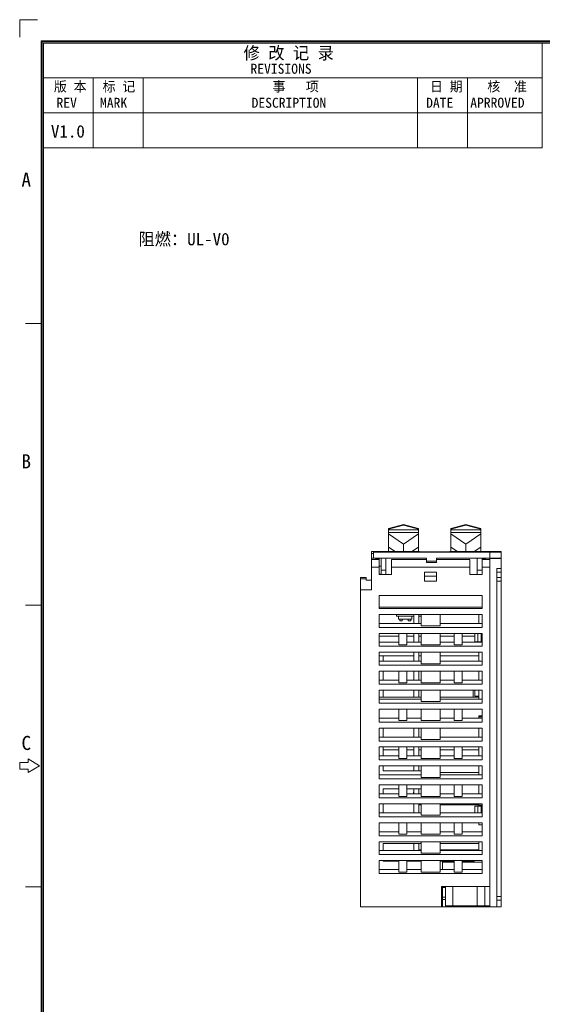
# Model space of a CAD drawing. Header units: inches. Extents: x 830 to 2908, y -1046 to 167.
# Tile 2 of 62: x 2481 to 2586, y -944 to -746. Entities that reach past the tile are written whole.
import ezdxf
from ezdxf.enums import TextEntityAlignment as Align

# ---------------------------------------------------------------- set-up
doc = ezdxf.new("R2010")
doc.units = ezdxf.units.IN
doc.header["$LTSCALE"] = 23.1
doc.header["$MEASUREMENT"] = 0
doc.layers.get('0').update_dxf_attribs({"lineweight": 18})
for name, color, linetype, lineweight in [('1_4_1_3', 7, 'Continuous', 18), ('1_6', 7, 'Continuous', 18), ('细实线层', 7, 'Continuous', 18)]:
    doc.layers.add(name, color=color, linetype=linetype, lineweight=lineweight)
doc.styles.add('鸿蒙CAD', font='txt')

# ---------------------------------------------------------------- blocks, each defined once
blk = doc.blocks.new('A3板框塑料')
at = {"layer": '细实线层'}
for p, q in [((1620.67, 621.94), (1620.67, 618.41)), ((1620.67, 621.94), (1624.21, 621.94)), ((1624.91, 326.84), (1624.91, 617.7)), ((1624.91, 617.7), (2043.47, 617.7)), ((1625.14, 327.06), (1625.14, 617.47)), ((1625.14, 617.47), (2043.24, 617.47)), ((1625.37, 327.29), (1625.37, 617.25)), ((1625.37, 617.25), (2043.01, 617.25)), ((1725.37, 596.25), (1725.37, 617.25)), ((1625.37, 610.25), (1725.37, 610.25)), ((1635.37, 596.25), (1635.37, 610.25)), ((1645.37, 596.25), (1645.37, 610.25)), ((1700.37, 596.25), (1700.37, 610.25)), ((1710.37, 596.25), (1710.37, 610.25)), ((1625.37, 603.25), (1725.37, 603.25)), ((1625.37, 596.25), (1725.37, 596.25)), ((1625.14, 560.97), (1621.75, 560.97)), ((1625.14, 504.47), (1621.75, 504.47)), ((1620.62, 472.95), (1620.62, 471.59)), ((1622.31, 472.95), (1620.62, 472.95)), ((1622.31, 473.63), (1622.31, 472.95)), ((1624.57, 472.27), (1622.31, 473.63)), ((1622.31, 470.91), (1624.57, 472.27)), ((1620.62, 471.59), (1622.31, 471.59)), ((1622.31, 471.59), (1622.31, 470.91)), ((1625.14, 447.97), (1621.75, 447.97))]:
    blk.add_line(p, q, dxfattribs=at)
at = {"layer": '细实线层', "style": '鸿蒙CAD'}
for s, height, p in [('REVISIONS', 2, (1666.89, 611.1)), ('REV', 2, (1628, 604.27)), ('MARK', 2, (1636.72, 604.27)), ('DESCRIPTION', 2, (1667.11, 604.27)), ('DATE', 2, (1702.1, 604.27)), ('APRROVED', 2, (1710.94, 604.28)), ('A', 2.82, (1620.97, 588.43)), ('B', 2.82, (1620.97, 531.93)), ('C', 2.82, (1620.97, 475.43))]:
    blk.add_text(s, height=height, dxfattribs=at).set_placement(p)
at = {"layer": '细实线层', "attachment_point": 7, "style": '鸿蒙CAD'}
for s, insert, char_height, width in [('修 改 记 录', (1665.5, 613.73), 2.5, 21.9821), ('版 本', (1627.47, 607.31), 2, 9.8795), ('标 记', (1637.23, 607.31), 2, 9.692), ('事   项', (1671.3, 607.31), 2, 14.2946), ('日 期', (1702.86, 607.31), 2, 8.6607), ('核  准', (1714.37, 607.32), 2, 11.9152)]:
    blk.add_mtext(s, dxfattribs=dict(at, insert=insert, char_height=char_height, width=width))
at = {"layer": '细实线层', "style": '鸿蒙CAD'}
for tag, p in [('V1.0', (1626.88, 598.3)), ('XXXX', (1966.38, 331.4)), ('XXXN', (1916.34, 330.82)), ('XXXN', (1933.47, 331.14)), ('XXXX', (1949.37, 331.32))]:
    blk.add_attdef(tag, p, '', height=2.5, dxfattribs=at)
for tag, height, p in [('XXXE', 2.5, (1935.45, 353.21)), ('XXXC', 2.5, (1968.48, 353.21)), ('XXXA', 2.5, (2019.23, 353.21)), ('XXXG', 2.5, (1892.96, 346.21)), ('mm', 2.5, (1935.45, 346.21)), ('XXXD', 2.5, (1968.48, 346.21)), ('XXXB', 2.5, (2019.23, 346.21)), ('XXXK', 2, (1909.22, 345.18)), ('XXXM', 2.5, (1896.34, 329.33))]:
    blk.add_attdef(tag, text='', height=height, dxfattribs=at).set_placement(p, align=Align.CENTER)
blk.add_attdef('XXXJ', text='', height=2.5, dxfattribs=at).set_placement((1898.52, 340.23), align=Align.MIDDLE_RIGHT)

msp = doc.modelspace()

# ---------------------------------------------------------------- linework, layer by layer
at = {"color": 7, "linetype": 'Continuous', "lineweight": 0}
for p, q in [((2551.47, -860.41), (2551.47, -852.71)), ((2561.07, -852.71), (2551.47, -852.71)), ((2551.87, -853.11), (2551.47, -853.11)), ((2551.87, -854.01), (2551.87, -852.79)), ((2551.87, -852.79), (2571.65, -852.79)), ((2551.87, -852.81), (2577.47, -852.81)), ((2561.07, -852.79), (2561.07, -852.71)), ((2563.16, -852.79), (2563.16, -852.81)), ((2563.17, -852.79), (2563.17, -852.81)), ((2563.22, -852.79), (2563.22, -852.81)), ((2563.33, -852.79), (2563.33, -852.81)), ((2563.64, -852.79), (2563.64, -852.81)), ((2563.9, -852.79), (2563.9, -852.81)), ((2563.93, -852.79), (2563.93, -852.81)), ((2564.03, -852.79), (2564.03, -852.81)), ((2564.05, -852.79), (2564.05, -852.81)), ((2564.29, -852.79), (2564.29, -852.81)), ((2564.51, -852.79), (2564.51, -852.81)), ((2564.79, -852.79), (2564.79, -852.81)), ((2565.11, -852.79), (2565.11, -852.81)), ((2565.34, -852.79), (2565.34, -852.81)), ((2565.4, -852.79), (2565.4, -852.81)), ((2565.62, -852.79), (2565.62, -852.81)), ((2565.67, -852.79), (2565.67, -852.81)), ((2565.81, -852.79), (2565.81, -852.81)), ((2566.05, -852.79), (2566.05, -852.81)), ((2566.06, -852.79), (2566.06, -852.81)), ((2566.3, -852.79), (2566.3, -852.81)), ((2566.31, -852.79), (2566.31, -852.81)), ((2566.36, -852.79), (2566.36, -852.81)), ((2566.47, -852.79), (2566.47, -852.81)), ((2566.78, -852.79), (2566.78, -852.81)), ((2567.04, -852.79), (2567.04, -852.81)), ((2567.07, -852.79), (2567.07, -852.81)), ((2577.47, -852.71), (2567.17, -852.71)), ((2567.17, -852.71), (2567.17, -852.79)), ((2567.17, -852.79), (2567.17, -852.81)), ((2567.19, -852.79), (2567.19, -852.81)), ((2567.45, -852.79), (2567.45, -852.81)), ((2567.53, -852.79), (2567.53, -852.81)), ((2567.69, -852.79), (2567.69, -852.81)), ((2567.98, -852.79), (2567.98, -852.81)), ((2568.2, -852.79), (2568.2, -852.81)), ((2568.24, -852.79), (2568.24, -852.81)), ((2568.59, -852.79), (2568.59, -852.81)), ((2568.81, -852.79), (2568.81, -852.81)), ((2569.08, -852.79), (2569.08, -852.81)), ((2569.4, -852.79), (2569.4, -852.81)), ((2569.64, -852.79), (2569.64, -852.81)), ((2569.7, -852.79), (2569.7, -852.81)), ((2570.01, -852.79), (2570.01, -852.81)), ((2570.28, -852.79), (2570.28, -852.81)), ((2570.31, -852.79), (2570.31, -852.81)), ((2570.45, -852.79), (2570.45, -852.81)), ((2570.67, -852.79), (2570.67, -852.81)), ((2570.73, -852.79), (2570.73, -852.81)), ((2570.77, -852.79), (2570.77, -852.81)), ((2570.82, -852.79), (2570.82, -852.81)), ((2570.89, -852.79), (2570.89, -852.81)), ((2571.14, -852.79), (2571.14, -852.81)), ((2571.2, -852.79), (2571.2, -852.81)), ((2571.25, -852.79), (2571.25, -852.81)), ((2571.53, -852.79), (2571.53, -852.81)), ((2571.53, -852.8), (2571.58, -852.8)), ((2571.58, -852.79), (2571.58, -852.81)), ((2571.65, -852.81), (2571.65, -852.79)), ((2571.67, -852.79), (2575.47, -852.79)), ((2571.67, -852.79), (2571.67, -852.81)), ((2571.77, -852.79), (2571.77, -852.81)), ((2571.82, -852.79), (2571.82, -852.81)), ((2571.96, -852.79), (2571.96, -852.81)), ((2572.2, -852.79), (2572.2, -852.81)), ((2572.21, -852.79), (2572.21, -852.81)), ((2572.27, -852.79), (2572.27, -852.81)), ((2572.37, -852.79), (2572.37, -852.81)), ((2572.58, -852.79), (2572.58, -852.81)), ((2572.59, -852.79), (2572.59, -852.81)), ((2572.7, -852.79), (2572.7, -852.81)), ((2572.88, -852.79), (2572.88, -852.81)), ((2573.24, -852.79), (2573.24, -852.81)), ((2573.42, -852.79), (2573.42, -852.81)), ((2573.49, -852.79), (2573.49, -852.81)), ((2573.53, -852.81), (2573.53, -852.79)), ((2573.55, -852.81), (2573.55, -852.79)), ((2573.58, -852.79), (2573.58, -852.81)), ((2573.9, -852.79), (2573.9, -852.81)), ((2573.97, -852.79), (2573.97, -852.71)), ((2574.21, -852.79), (2574.21, -852.81)), ((2574.67, -852.79), (2574.67, -852.81)), ((2574.82, -852.81), (2574.82, -852.79)), ((2575.17, -854.01), (2575.17, -852.81)), ((2575.47, -852.79), (2575.47, -852.81)), ((2575.59, -852.79), (2576.35, -852.79)), ((2575.59, -852.79), (2575.59, -852.81)), ((2575.71, -852.79), (2575.71, -852.81)), ((2576, -852.79), (2576, -852.81)), ((2576.19, -852.79), (2576.19, -852.81)), ((2576.32, -852.79), (2576.32, -852.81)), ((2576.35, -852.79), (2576.35, -852.81)), ((2577.47, -856.1), (2577.47, -852.71)), ((2551.47, -854.01), (2562.52, -854.01)), ((2551.47, -854.31), (2552.97, -854.31)), ((2552.37, -854.31), (2552.33, -854.15)), ((2552.33, -854.15), (2552.97, -854.15)), ((2552.97, -857.31), (2552.97, -854.01)), ((2553.37, -854.01), (2553.37, -857.31)), ((2554.37, -857.31), (2554.37, -854.01)), ((2555.47, -857.31), (2555.47, -854.29)), ((2562.52, -854.29), (2555.47, -854.29)), ((2555.47, -854.31), (2562.52, -854.31)), ((2562.52, -854.01), (2562.52, -854.91)), ((2562.52, -854.61), (2564.52, -854.61)), ((2564.52, -854.91), (2562.52, -854.91)), ((2564.52, -854.91), (2564.52, -854.01)), ((2577.47, -854.01), (2564.52, -854.01)), ((2571.17, -854.29), (2564.52, -854.29)), ((2564.52, -854.31), (2571.17, -854.31)), ((2571.17, -857.31), (2571.17, -854.29)), ((2572.67, -854.01), (2572.67, -857.31)), ((2573.67, -857.31), (2573.67, -854.01)), ((2573.67, -854.15), (2574.3, -854.15)), ((2573.67, -854.31), (2575.17, -854.31)), ((2574.27, -854.31), (2574.3, -854.15)), ((2575.17, -924.01), (2575.17, -854.09)), ((2577.47, -854.1), (2575.17, -854.1)), ((2552.97, -855.81), (2551.47, -855.81)), ((2553.37, -855.61), (2552.97, -855.61)), ((2553.37, -857.21), (2552.97, -857.21)), ((2553.37, -856.41), (2554.37, -856.41)), ((2555.47, -855.81), (2571.17, -855.81)), ((2562.12, -858.66), (2562.12, -856.86)), ((2562.12, -856.86), (2564.52, -856.86)), ((2564.52, -856.86), (2564.52, -858.66)), ((2572.67, -856.41), (2573.67, -856.41)), ((2575.17, -855.81), (2573.67, -855.81)), ((2577.47, -856.1), (2576.57, -856.1)), ((2576.57, -856.1), (2576.57, -924.01)), ((2577.47, -856.81), (2576.57, -856.81)), ((2577.47, -924.01), (2577.47, -856.1)), ((2549.27, -857.91), (2549.27, -924.01)), ((2549.27, -857.91), (2550.37, -857.91)), ((2550.37, -858.15), (2549.27, -858.15)), ((2550.37, -858.41), (2550.37, -857.91)), ((2551.47, -858.41), (2550.37, -858.41)), ((2555.47, -857.31), (2552.97, -857.31)), ((2562.12, -857.66), (2564.52, -857.66)), ((2562.12, -858.66), (2564.52, -858.66)), ((2573.67, -857.31), (2571.17, -857.31)), ((2576.57, -857.92), (2577.47, -857.92)), ((2577.47, -858.62), (2576.57, -858.62)), ((2549.27, -860.41), (2551.47, -860.41)), ((2552.97, -864.14), (2552.97, -861.51)), ((2573.67, -861.51), (2552.97, -861.51)), ((2573.67, -861.51), (2573.67, -864.14)), ((2573.67, -863.84), (2552.97, -863.84)), ((2573.67, -864.14), (2552.97, -864.14)), ((2552.97, -865.31), (2573.67, -865.31)), ((2552.97, -867.91), (2552.97, -865.31)), ((2552.97, -867.11), (2561.42, -867.11)), ((2556.47, -865.31), (2556.47, -865.68)), ((2559.97, -865.68), (2556.47, -865.68)), ((2556.87, -866.28), (2556.87, -865.68)), ((2556.87, -866.28), (2559.57, -866.28)), ((2557.12, -866.28), (2557.12, -866.58)), ((2557.12, -866.58), (2557.62, -866.58)), ((2557.62, -866.28), (2557.62, -866.58)), ((2558.82, -866.28), (2558.82, -866.58)), ((2558.82, -866.58), (2559.32, -866.58)), ((2559.32, -866.28), (2559.32, -866.58)), ((2559.57, -866.28), (2559.57, -865.68)), ((2559.97, -867.11), (2559.97, -865.31)), ((2560.97, -867.11), (2560.97, -865.31)), ((2560.97, -865.68), (2561.42, -865.68)), ((2561.42, -865.31), (2561.42, -867.61)), ((2565.22, -867.61), (2565.22, -865.31)), ((2565.22, -867.11), (2573.67, -867.11)), ((2572.97, -867.11), (2572.97, -865.31)), ((2573.67, -865.31), (2573.67, -867.91)), ((2573.67, -867.91), (2552.97, -867.91)), ((2552.97, -869.11), (2573.67, -869.11)), ((2552.97, -871.71), (2552.97, -869.11)), ((2556.97, -871.41), (2556.97, -869.11)), ((2558.57, -869.11), (2558.57, -871.41)), ((2559.97, -870.91), (2559.97, -869.11)), ((2560.97, -870.91), (2560.97, -869.11)), ((2561.42, -867.61), (2565.22, -867.61)), ((2561.42, -869.11), (2561.42, -871.41)), ((2565.22, -871.41), (2565.22, -869.11)), ((2568.07, -869.11), (2568.07, -871.41)), ((2569.67, -871.41), (2569.67, -869.11)), ((2572.17, -870.81), (2572.17, -869.11)), ((2572.77, -870.81), (2572.77, -869.11)), ((2573.47, -870.81), (2573.47, -869.11)), ((2573.67, -869.11), (2573.67, -871.71)), ((2552.97, -869.71), (2556.97, -869.71)), ((2552.97, -870.91), (2556.97, -870.91)), ((2558.57, -869.71), (2559.97, -869.71)), ((2558.57, -870.91), (2561.42, -870.91)), ((2560.97, -869.71), (2561.42, -869.71)), ((2565.22, -869.71), (2568.07, -869.71)), ((2565.22, -870.91), (2568.07, -870.91)), ((2569.67, -869.71), (2572.17, -869.71)), ((2569.67, -870.91), (2573.67, -870.91)), ((2572.17, -870.81), (2573.67, -870.81)), ((2572.97, -870.81), (2572.97, -870.91)), ((2573.67, -871.71), (2552.97, -871.71)), ((2552.97, -872.91), (2573.67, -872.91)), ((2552.97, -875.51), (2552.97, -872.91)), ((2556.97, -871.41), (2558.57, -871.41)), ((2559.97, -874.71), (2559.97, -872.91)), ((2560.97, -874.71), (2560.97, -872.91)), ((2561.42, -871.41), (2565.22, -871.41)), ((2561.42, -872.91), (2561.42, -875.21)), ((2565.22, -875.21), (2565.22, -872.91)), ((2568.07, -871.41), (2569.67, -871.41)), ((2572.97, -874.71), (2572.97, -872.91)), ((2573.67, -872.91), (2573.67, -875.51)), ((2552.97, -873.62), (2553.77, -873.62)), ((2552.97, -874.71), (2561.42, -874.71)), ((2559.97, -873.62), (2553.77, -873.62)), ((2553.77, -873.62), (2553.77, -874.71)), ((2561.42, -873.62), (2560.97, -873.62)), ((2572.97, -873.61), (2565.22, -873.61)), ((2565.22, -874.71), (2573.67, -874.71)), ((2573.67, -875.51), (2552.97, -875.51)), ((2552.97, -876.71), (2573.67, -876.71)), ((2552.97, -879.31), (2552.97, -876.71)), ((2553.77, -876.71), (2553.77, -878.51)), ((2556.97, -876.71), (2556.97, -879.01)), ((2558.57, -879.01), (2558.57, -876.71)), ((2559.97, -878.51), (2559.97, -876.71)), ((2560.97, -878.51), (2560.97, -876.71)), ((2561.42, -875.21), (2565.22, -875.21)), ((2561.42, -876.71), (2561.42, -879.01)), ((2565.22, -879.01), (2565.22, -876.71)), ((2568.07, -876.71), (2568.07, -879.01)), ((2569.67, -879.01), (2569.67, -876.71)), ((2572.97, -878.51), (2572.97, -876.71)), ((2573.67, -876.71), (2573.67, -879.31)), ((2552.97, -878.51), (2556.97, -878.51)), ((2556.97, -879.01), (2558.57, -879.01)), ((2558.57, -878.51), (2561.42, -878.51)), ((2561.42, -879.01), (2565.22, -879.01)), ((2565.22, -878.51), (2568.07, -878.51)), ((2568.07, -879.01), (2569.67, -879.01)), ((2569.67, -878.51), (2573.67, -878.51)), ((2573.67, -879.31), (2552.97, -879.31)), ((2552.97, -880.51), (2573.67, -880.51)), ((2552.97, -883.11), (2552.97, -880.51)), ((2553.77, -880.51), (2553.77, -881.91)), ((2559.97, -881.91), (2559.97, -880.51)), ((2560.97, -881.91), (2560.97, -880.51)), ((2561.42, -880.51), (2561.42, -882.81)), ((2565.22, -882.81), (2565.22, -880.51)), ((2571.87, -881.91), (2571.87, -880.51)), ((2572.17, -880.51), (2572.17, -881.71)), ((2572.97, -882.31), (2572.97, -880.51)), ((2573.67, -880.51), (2573.67, -883.11)), ((2552.97, -881.91), (2561.42, -881.91)), ((2552.97, -882.31), (2561.42, -882.31)), ((2561.42, -882.81), (2565.22, -882.81)), ((2565.22, -881.91), (2572.97, -881.91)), ((2565.22, -882.31), (2573.67, -882.31)), ((2572.97, -881.71), (2572.17, -881.71)), ((2573.67, -883.11), (2552.97, -883.11)), ((2552.97, -884.31), (2573.67, -884.31)), ((2552.97, -886.91), (2552.97, -884.31)), ((2556.97, -884.31), (2556.97, -886.61)), ((2558.57, -886.61), (2558.57, -884.31)), ((2561.42, -884.31), (2561.42, -886.61)), ((2565.22, -886.61), (2565.22, -884.31)), ((2568.07, -884.31), (2568.07, -886.61)), ((2569.67, -886.61), (2569.67, -884.31)), ((2573.67, -884.31), (2573.67, -886.91)), ((2552.97, -886.11), (2556.97, -886.11)), ((2573.67, -886.91), (2552.97, -886.91)), ((2556.97, -886.61), (2558.57, -886.61)), ((2558.57, -886.11), (2561.42, -886.11)), ((2561.42, -886.61), (2565.22, -886.61)), ((2565.22, -886.11), (2568.07, -886.11)), ((2568.07, -886.61), (2569.67, -886.61)), ((2569.67, -886.11), (2573.67, -886.11)), ((2572.97, -885.66), (2573.67, -885.66)), ((2572.97, -885.66), (2572.97, -886.11)), ((2572.97, -885.86), (2573.67, -885.86)), ((2552.97, -888.11), (2573.67, -888.11)), ((2552.97, -890.71), (2552.97, -888.11)), ((2553.77, -888.11), (2553.77, -889.91)), ((2559.97, -889.91), (2559.97, -888.11)), ((2560.97, -889.91), (2560.97, -888.11)), ((2561.42, -888.11), (2561.42, -890.41)), ((2565.22, -890.41), (2565.22, -888.11)), ((2572.97, -889.91), (2572.97, -888.11)), ((2573.67, -888.11), (2573.67, -890.71)), ((2552.97, -889.91), (2561.42, -889.91)), ((2573.67, -890.71), (2552.97, -890.71)), ((2561.42, -890.41), (2565.22, -890.41)), ((2565.22, -889.91), (2573.67, -889.91)), ((2552.97, -891.91), (2573.67, -891.91)), ((2552.97, -894.51), (2552.97, -891.91)), ((2553.77, -891.91), (2553.77, -893.71)), ((2553.77, -892.51), (2556.97, -892.51)), ((2556.97, -891.91), (2556.97, -894.21)), ((2558.57, -894.21), (2558.57, -891.91)), ((2559.97, -892.51), (2558.57, -892.51)), ((2559.97, -893.71), (2559.97, -891.91)), ((2560.97, -893.71), (2560.97, -891.91)), ((2561.42, -892.51), (2560.97, -892.51)), ((2561.42, -891.91), (2561.42, -894.21)), ((2565.22, -894.21), (2565.22, -891.91)), ((2568.07, -892.51), (2565.22, -892.51)), ((2568.07, -891.91), (2568.07, -894.21)), ((2569.67, -894.21), (2569.67, -891.91)), ((2572.97, -892.51), (2569.67, -892.51)), ((2572.97, -893.71), (2572.97, -891.91)), ((2573.67, -891.91), (2573.67, -894.51)), ((2552.97, -893.71), (2556.97, -893.71)), ((2573.67, -894.51), (2552.97, -894.51)), ((2556.97, -894.21), (2558.57, -894.21)), ((2558.57, -893.71), (2561.42, -893.71)), ((2561.42, -894.21), (2565.22, -894.21)), ((2565.22, -893.71), (2568.07, -893.71)), ((2568.07, -894.21), (2569.67, -894.21)), ((2569.67, -893.71), (2573.67, -893.71)), ((2552.97, -895.71), (2573.67, -895.71)), ((2552.97, -898.31), (2552.97, -895.71)), ((2553.77, -895.71), (2553.77, -896.71)), ((2561.42, -896.71), (2553.77, -896.71)), ((2559.97, -896.71), (2559.97, -895.71)), ((2560.97, -896.71), (2560.97, -895.71)), ((2561.42, -895.71), (2561.42, -898.01)), ((2565.22, -898.01), (2565.22, -895.71)), ((2572.97, -897.51), (2572.97, -895.71)), ((2573.67, -895.71), (2573.67, -898.31)), ((2552.97, -897.51), (2561.42, -897.51)), ((2573.67, -898.31), (2552.97, -898.31)), ((2561.42, -898.01), (2565.22, -898.01)), ((2572.97, -897.01), (2565.22, -897.01)), ((2565.22, -897.51), (2573.67, -897.51)), ((2552.97, -899.51), (2573.67, -899.51)), ((2552.97, -902.11), (2552.97, -899.51)), ((2553.77, -900.31), (2556.97, -900.31)), ((2553.77, -900.31), (2553.77, -901.31)), ((2556.97, -899.51), (2556.97, -901.81)), ((2558.57, -901.81), (2558.57, -899.51)), ((2558.57, -900.31), (2561.42, -900.31)), ((2559.97, -901.31), (2559.97, -900.31)), ((2560.97, -901.31), (2560.97, -900.31)), ((2561.42, -899.51), (2561.42, -901.81)), ((2565.22, -901.81), (2565.22, -899.51)), ((2568.07, -899.51), (2568.07, -901.81)), ((2569.67, -901.81), (2569.67, -899.51)), ((2572.97, -901.31), (2572.97, -899.51)), ((2573.67, -899.51), (2573.67, -902.11)), ((2552.97, -901.31), (2556.97, -901.31)), ((2573.67, -902.11), (2552.97, -902.11)), ((2556.97, -901.81), (2558.57, -901.81)), ((2558.57, -901.31), (2561.42, -901.31)), ((2561.42, -901.81), (2565.22, -901.81)), ((2565.22, -901.31), (2568.07, -901.31)), ((2568.07, -901.81), (2569.67, -901.81)), ((2569.67, -901.31), (2573.67, -901.31)), ((2552.97, -903.31), (2573.67, -903.31)), ((2552.97, -905.91), (2552.97, -903.31)), ((2553.77, -903.31), (2553.77, -905.11)), ((2559.97, -905.11), (2559.97, -903.31)), ((2560.97, -905.11), (2560.97, -903.31)), ((2560.97, -903.51), (2561.42, -903.51)), ((2561.42, -903.31), (2561.42, -905.61)), ((2565.22, -905.61), (2565.22, -903.31)), ((2572.97, -903.51), (2565.22, -903.51)), ((2572.17, -903.76), (2573.67, -903.76)), ((2572.17, -905.11), (2572.17, -903.76)), ((2572.77, -905.11), (2572.77, -903.76)), ((2572.97, -903.76), (2572.97, -903.31)), ((2573.67, -903.56), (2572.97, -903.56)), ((2573.47, -905.11), (2573.47, -903.76)), ((2573.67, -903.31), (2573.67, -905.91)), ((2552.97, -905.11), (2561.42, -905.11)), ((2573.67, -905.91), (2552.97, -905.91)), ((2561.42, -905.61), (2565.22, -905.61)), ((2565.22, -905.11), (2573.67, -905.11)), ((2552.97, -907.11), (2573.67, -907.11)), ((2552.97, -909.71), (2552.97, -907.11)), ((2556.97, -907.11), (2556.97, -909.41)), ((2558.57, -909.41), (2558.57, -907.11)), ((2561.42, -907.11), (2561.42, -909.41)), ((2565.22, -909.41), (2565.22, -907.11)), ((2568.07, -907.11), (2568.07, -909.41)), ((2569.67, -909.41), (2569.67, -907.11)), ((2572.97, -907.11), (2572.97, -907.51)), ((2572.97, -907.51), (2573.67, -907.51)), ((2573.67, -907.11), (2573.67, -909.71)), ((2552.97, -908.91), (2556.97, -908.91)), ((2573.67, -909.71), (2552.97, -909.71)), ((2556.97, -909.41), (2558.57, -909.41)), ((2558.57, -908.91), (2561.42, -908.91)), ((2561.42, -909.41), (2565.22, -909.41)), ((2565.22, -908.91), (2568.07, -908.91)), ((2568.07, -909.41), (2569.67, -909.41)), ((2569.67, -908.91), (2573.67, -908.91)), ((2552.97, -910.91), (2573.67, -910.91)), ((2552.97, -913.51), (2552.97, -910.91)), ((2553.77, -911.26), (2561.42, -911.26)), ((2553.77, -911.26), (2553.77, -912.71)), ((2559.97, -912.71), (2559.97, -911.26)), ((2560.97, -912.71), (2560.97, -911.26)), ((2560.97, -912.51), (2561.42, -912.51)), ((2561.42, -910.91), (2561.42, -913.21)), ((2565.22, -913.21), (2565.22, -910.91)), ((2565.22, -911.26), (2572.97, -911.26)), ((2572.97, -912.51), (2565.22, -912.51)), ((2572.97, -912.71), (2572.97, -910.91)), ((2573.67, -910.91), (2573.67, -913.51)), ((2552.97, -912.71), (2561.42, -912.71)), ((2573.67, -913.51), (2552.97, -913.51)), ((2561.42, -913.21), (2565.22, -913.21)), ((2565.22, -912.71), (2573.67, -912.71)), ((2552.97, -914.71), (2573.67, -914.71)), ((2552.97, -917.31), (2552.97, -914.71)), ((2552.97, -916.51), (2556.97, -916.51)), ((2553.77, -914.71), (2553.77, -914.81)), ((2553.77, -914.81), (2556.97, -914.81)), ((2556.97, -914.71), (2556.97, -917.01)), ((2558.57, -917.01), (2558.57, -914.71)), ((2558.57, -914.81), (2561.42, -914.81)), ((2558.57, -916.51), (2561.42, -916.51)), ((2561.42, -914.71), (2561.42, -917.01)), ((2565.22, -917.01), (2565.22, -914.71)), ((2565.22, -914.81), (2568.07, -914.81)), ((2565.22, -916.51), (2568.07, -916.51)), ((2565.67, -914.81), (2565.67, -916.51)), ((2565.67, -915.01), (2568.07, -915.01)), ((2568.07, -914.71), (2568.07, -917.01)), ((2569.67, -917.01), (2569.67, -914.71)), ((2572.07, -914.81), (2569.67, -914.81)), ((2569.67, -915.01), (2573.67, -915.01)), ((2569.67, -916.51), (2573.67, -916.51)), ((2570.87, -915.01), (2570.87, -914.81)), ((2570.98, -914.81), (2570.98, -915.01)), ((2571.36, -915.01), (2571.36, -914.81)), ((2572.07, -914.81), (2572.07, -915.01)), ((2573.67, -914.71), (2573.67, -917.31)), ((2573.67, -917.31), (2552.97, -917.31)), ((2556.97, -917.01), (2558.57, -917.01)), ((2561.42, -917.01), (2565.22, -917.01)), ((2568.07, -917.01), (2569.67, -917.01)), ((2575.17, -919.91), (2565.47, -919.91)), ((2565.47, -924.01), (2565.47, -919.91)), ((2565.67, -919.91), (2565.67, -924.01)), ((2566.27, -920.11), (2565.67, -920.11)), ((2566.17, -920.11), (2566.17, -919.91)), ((2566.27, -919.91), (2566.27, -923.81)), ((2567.77, -923.81), (2567.77, -919.91)), ((2572.67, -919.91), (2572.67, -923.81)), ((2574.17, -923.81), (2574.17, -919.91)), ((2565.67, -922.01), (2566.27, -922.01)), ((2576.57, -921.9), (2577.47, -921.9)), ((2549.27, -924.01), (2576.57, -924.01)), ((2566.27, -922.51), (2565.67, -922.51)), ((2566.27, -923.81), (2575.17, -923.81)), ((2567.67, -924.01), (2567.67, -923.81)), ((2569.12, -923.81), (2569.12, -924.01)), ((2572.82, -923.81), (2572.82, -924.01)), ((2573.97, -923.81), (2573.97, -924.01)), ((2574.27, -924.01), (2574.27, -923.81)), ((2577.47, -922.61), (2576.57, -922.61)), ((2577.47, -924.01), (2576.57, -924.01))]:
    msp.add_line(p, q, dxfattribs=at)
at = {"layer": '1_4_1_3', "color": 7, "linetype": 'Continuous', "lineweight": 0}
for p in [(2559.97, -900.98), (2559.87, -901.31)]:
    msp.add_line(p, (2559.87, -900.98), dxfattribs=at)
at = {"layer": '1_6', "color": 7, "linetype": 'Continuous', "lineweight": 0}
for p, q in [((2554.87, -848.09), (2557.87, -847.29)), ((2554.87, -848.22), (2557.87, -847.43)), ((2557.87, -847.29), (2557.87, -847.43)), ((2557.87, -847.29), (2560.87, -848.09)), ((2557.87, -847.43), (2560.87, -848.22)), ((2567.37, -848.09), (2570.37, -847.29)), ((2567.37, -848.22), (2570.37, -847.43)), ((2570.37, -847.29), (2570.37, -847.43)), ((2570.37, -847.29), (2573.37, -848.09)), ((2570.37, -847.43), (2573.37, -848.22)), ((2554.87, -852.71), (2554.87, -848.09)), ((2554.87, -848.37), (2560.87, -848.37)), ((2560.87, -848.87), (2554.87, -848.87)), ((2557.87, -851.2), (2554.87, -849.16)), ((2560.87, -849.16), (2557.87, -851.2)), ((2560.87, -852.71), (2560.87, -848.09)), ((2567.37, -852.71), (2567.37, -848.09)), ((2567.37, -848.37), (2573.37, -848.37)), ((2573.37, -848.87), (2567.37, -848.87)), ((2570.37, -851.2), (2567.37, -849.16)), ((2573.37, -849.16), (2570.37, -851.2)), ((2573.37, -852.71), (2573.37, -848.09)), ((2557.87, -852.71), (2557.87, -851.2)), ((2570.37, -852.71), (2570.37, -851.2)), ((2554.87, -851.81), (2556.21, -852.71)), ((2560.87, -851.81), (2559.53, -852.71)), ((2567.37, -851.81), (2568.71, -852.71)), ((2573.37, -851.81), (2572.03, -852.71))]:
    msp.add_line(p, q, dxfattribs=at)

# ---------------------------------------------------------------- block references
ref = msp.add_blockref('A3板框塑料', (860.32, -1367.94))
ref.add_attrib('V1.0', 'V1.0', (2487.2, -769.65), dxfattribs={"layer": '细实线层', "height": 2.5, "style": '鸿蒙CAD'})

# ---------------------------------------------------------------- texts
at = {"color": 0, "insert": (2504.76, -788.76), "char_height": 2.5, "attachment_point": 1, "style": '鸿蒙CAD'}
msp.add_mtext_dynamic_manual_height_columns('阻燃：UL-V0', width=31.0182, gutter_width=1, heights=[0], dxfattribs=at)

doc.saveas('drawing.dxf')
